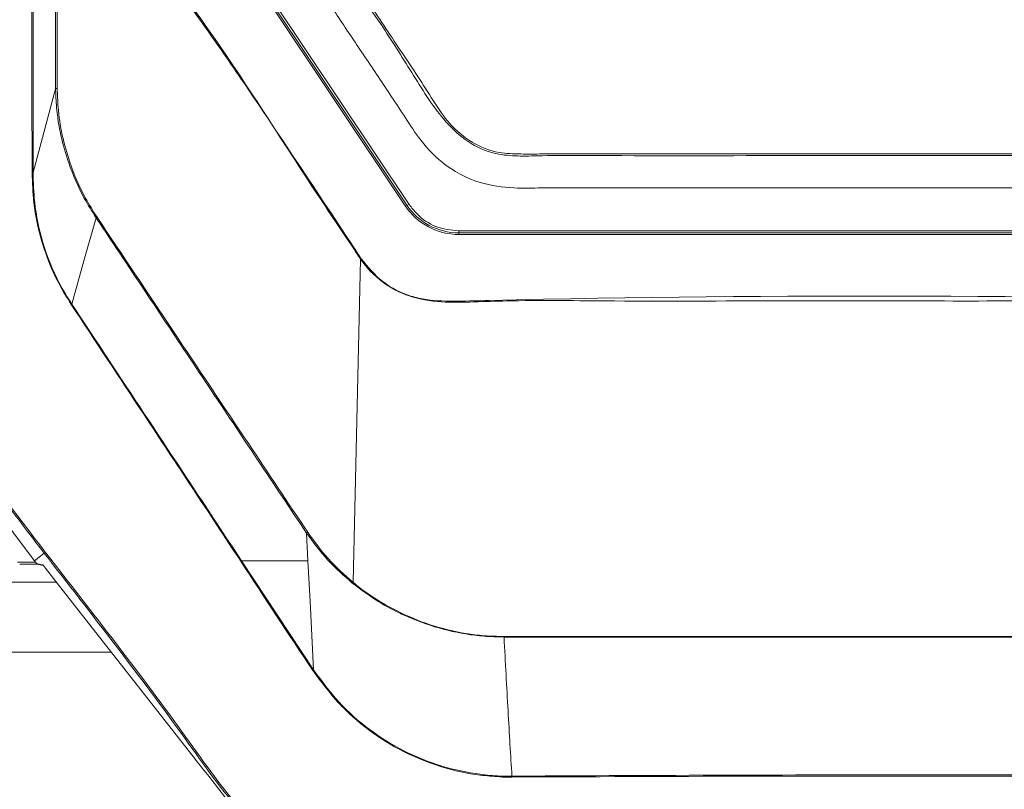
# Model space of a CAD drawing. Header units: millimetres. Extents: x 105 to 1419, y 95 to 961.
# Tile 15 of 43: x 189 to 272, y 525 to 590. Entities that reach past the tile are written whole.
import ezdxf

# ---------------------------------------------------------------- set-up
doc = ezdxf.new("R2010")
doc.units = ezdxf.units.MM
doc.header["$LTSCALE"] = 5

msp = doc.modelspace()

# ---------------------------------------------------------------- linework, layer by layer
at = {"color": 7, "linetype": 'Continuous', "lineweight": 15}
for p, q in [((221.382, 573.886), (207.335, 594.923)), ((207.459, 594.998), (221.506, 573.961)), ((221.725, 574.001), (207.677, 595.038)), ((191.921, 583.766), (190.042, 576.701)), ((221.506, 573.961), (221.725, 574.001)), ((225.885, 571.621), (225.885, 571.778)), ((314.111, 571.778), (225.885, 571.778)), ((225.885, 571.621), (225.885, 571.48)), ((225.885, 571.621), (314.111, 571.621)), ((314.111, 571.48), (225.885, 571.48)), ((217.622, 569.407), (216.983, 542.181)), ((190.14, 543.992), (179.354, 558.35)), ((213.068, 546.317), (213.188, 543.992)), ((190.972, 544.618), (190.14, 543.992)), ((188.721, 543.859), (190.24, 543.859)), ((190.401, 543.709), (188.906, 543.709)), ((190.14, 543.992), (190.24, 543.859)), ((190.388, 543.712), (190.885, 543.602)), ((207.587, 543.992), (213.662, 534.788)), ((229.704, 537.604), (229.704, 537.563)), ((182.998, 536.292), (196.617, 536.292))]:
    msp.add_line(p, q, dxfattribs=at)
at = {"color": 106, "linetype": 'Continuous', "lineweight": 15}
msp.add_line((191.991, 542.192), (179.998, 542.192), dxfattribs=at)
at = {"color": 7, "linetype": 'Continuous', "lineweight": 15, "flags": 128}
for points in [[(195.34, 572.886), (194.322, 569.257), (193.296, 565.601)], [(190.307, 543.767), (190.309, 543.767), (190.333, 543.762), (190.427, 543.741), (190.803, 543.657), (190.85, 543.647)], [(190.85, 543.647), (190.898, 543.586), (191.07, 543.367), (191.759, 542.488), (194.515, 538.972), (203.722, 527.232)], [(213.188, 543.992), (213.364, 540.574), (213.662, 534.786)]]:
    msp.add_lwpolyline(points, dxfattribs=at)
at = {"color": 7, "linetype": 'Continuous', "lineweight": 15}
for centre, radius, start, end in [((221.947, 573.094), 0.973, 116.97147, 125.49495), ((225.884, 576.886), 5.265, 213.75189, 270.0147), ((225.884, 576.894), 5.414, 213.752, 270.01462), ((219.338, 566.936), 3.008, 123.63194, 124.77978), ((191.236, 544.44), 0.318, 122.72163, 145.96226), ((208.521, 542.474), 1.783, 121.59084, 123.98052), ((216.236, 542.739), 0.933, 317.56382, 323.24718)]:
    msp.add_arc(centre, radius, start, end, dxfattribs=at)
for points, knots in [([(209.998, 807.264), (209.998, 767.933), (209.998, 711.296), (209.998, 647.043), (209.998, 621.126), (209.998, 611.516), (209.998, 608.525), (209.998, 605.531), (209.997, 602.531), (210.001, 599.485), (211.248, 596.25), (213.474, 593.286), (215.643, 589.93), (217.859, 586.642), (219.712, 583.839), (221.286, 581.52), (222.564, 579.464), (224.551, 577.275), (227.403, 575.756), (230.357, 575.34), (232.853, 575.42), (235.134, 575.401), (240.531, 575.411), (248.988, 575.402), (260.582, 575.406), (272.191, 575.403), (283.917, 575.41), (295.834, 575.384), (304.768, 575.457), (311.122, 575.359), (314.49, 576.571), (317.076, 578.882), (318.593, 581.354), (319.978, 583.387), (321.273, 585.338), (322.608, 587.335), (323.991, 589.412), (325.451, 591.589), (326.912, 593.822), (328.552, 596.107), (329.885, 598.867), (330.876, 626.155), (329.328, 695.207), (329.738, 763.725), (329.998, 807.264)], [0, 0, 0, 0, 0.210693, 0.303394, 0.344186, 0.349529, 0.354871, 0.360213, 0.365556, 0.370983, 0.376371, 0.383753, 0.390783, 0.397775, 0.404988, 0.40878, 0.412789, 0.417945, 0.424439, 0.429606, 0.433738, 0.437806, 0.441821, 0.462638, 0.483084, 0.503898, 0.524796, 0.545874, 0.567667, 0.572739, 0.579753, 0.586225, 0.590909, 0.595245, 0.599402, 0.603452, 0.60811, 0.612766, 0.617496, 0.622393, 0.627865, 0.633556, 0.767142, 1, 1, 1, 1]), ([(189.948, 576.691), (189.929, 587.383), (189.892, 608.767), (189.905, 641.447), (189.893, 669.077), (189.892, 697.156), (189.894, 725.07), (189.902, 763.373), (189.923, 790.501), (189.935, 806.522)], [0, 0, 0, 0, 0.1393312, 0.2786622, 0.4259811, 0.4996393, 0.6450082, 0.7903532, 1, 1, 1, 1]), ([(190.047, 806.52), (190.05, 790.497), (190.055, 763.367), (190.05, 725.065), (190.05, 697.152), (190.05, 669.073), (190.062, 641.446), (190.024, 608.771), (190.036, 587.391), (190.042, 576.701)], [0, 0, 0, 0, 0.209656, 0.355007, 0.500381, 0.574042, 0.721366, 0.860683, 1, 1, 1, 1]), ([(191.921, 583.766), (191.921, 583.766), (191.921, 584.008), (191.905, 587.072), (191.913, 595.78), (191.893, 615.534), (191.907, 643.753), (191.909, 677.615), (191.911, 705.832), (191.909, 731.227), (191.907, 753.8), (191.903, 776.372), (191.901, 794.005), (191.904, 803.174), (191.905, 806.7)], [0, 0, 0, 0, 0, 0.003252, 0.041223, 0.117166, 0.269053, 0.420939, 0.572826, 0.648769, 0.762684, 0.876599, 0.952542, 1, 1, 1, 1]), ([(192.085, 806.697), (192.096, 797.096), (192.115, 779.463), (192.128, 753.365), (192.134, 731.224), (192.137, 705.829), (192.136, 677.612), (192.124, 643.751), (192.108, 615.533), (192.076, 595.54), (192.07, 586.833), (192.068, 583.77)], [0, 0, 0, 0, 0.129211, 0.237307, 0.351226, 0.427171, 0.579062, 0.730954, 0.882845, 0.95879, 1, 1, 1, 1]), ([(327.454, 806.759), (327.442, 791.642), (327.418, 761.409), (327.431, 716.008), (327.319, 670.569), (327.649, 634.099), (327.193, 611.595), (327.553, 603.21), (327.474, 600.186), (326.452, 597.7), (325.136, 595.778), (322.327, 591.824), (319.143, 587.052), (316.103, 582.123), (313.933, 579.517), (311.611, 578.297), (306.386, 577.875), (295.042, 578.332), (277.459, 578.069), (257.819, 578.18), (242.984, 578.078), (234.555, 578.167), (231.107, 578.067), (229.041, 578.18), (226.857, 579.006), (224.387, 581.198), (222.235, 584.63), (219.564, 588.951), (216.437, 593.315), (213.692, 597.073), (212.297, 601.232), (212.442, 605.362), (212.913, 621.366), (212.443, 649.051), (212.63, 688.204), (212.574, 727.746), (212.571, 767.268), (212.552, 793.595), (212.542, 806.759)], [0, 0, 0, 0, 0.082469, 0.164937, 0.247406, 0.329874, 0.363611, 0.369672, 0.375674, 0.379842, 0.38409, 0.388344, 0.406253, 0.415289, 0.419902, 0.424528, 0.429085, 0.448203, 0.486447, 0.52469, 0.555112, 0.567209, 0.570564, 0.573901, 0.578426, 0.582953, 0.591628, 0.600328, 0.610631, 0.620907, 0.625421, 0.634229, 0.643078, 0.712831, 0.784598, 0.856365, 0.928182, 1, 1, 1, 1]), ([(212.684, 806.77), (212.693, 793.607), (212.711, 767.279), (212.73, 727.754), (212.721, 688.216), (212.78, 649.034), (212.614, 621.424), (212.753, 606.169), (212.652, 602.94), (212.664, 600.491), (213.496, 598.017), (215.034, 595.786), (217.206, 592.703), (219.614, 588.989), (222.033, 585.459), (223.729, 582.766), (225.062, 580.747), (226.937, 579.148), (229.072, 578.313), (231.117, 578.25), (234.553, 578.281), (242.981, 578.263), (257.816, 578.313), (277.459, 578.224), (295.044, 578.48), (306.375, 578.026), (311.569, 578.442), (313.845, 579.639), (315.993, 582.219), (319.013, 587.143), (322.471, 592.169), (325.272, 596.332), (326.52, 598.274), (327.169, 599.878), (327.308, 601.562), (327.264, 603.763), (327.309, 611.623), (327.233, 634.077), (327.274, 670.58), (327.262, 716.009), (327.282, 761.417), (327.301, 791.651), (327.311, 806.77)], [0, 0, 0, 0, 0.071874, 0.14376, 0.215583, 0.287419, 0.357232, 0.366043, 0.370461, 0.37486, 0.379286, 0.38442, 0.389567, 0.399852, 0.408528, 0.412874, 0.417209, 0.421647, 0.426086, 0.429388, 0.432729, 0.444836, 0.475287, 0.513561, 0.551847, 0.570983, 0.575461, 0.579998, 0.584525, 0.593569, 0.611495, 0.617739, 0.620915, 0.624066, 0.627042, 0.630039, 0.636072, 0.669839, 0.75237, 0.834919, 0.91745, 1, 1, 1, 1]), ([(200.052, 805.781), (200.052, 805.681), (200.052, 805.182), (200.052, 803.085), (200.052, 794.699), (200.047, 761.154), (200.131, 702.498), (199.855, 644.981), (200.146, 611.211), (199.947, 602.48), (199.742, 597.968), (201.233, 593.442), (204.225, 589.447), (209.887, 581.217), (214.324, 574.505), (217.672, 569.441)], [0, 0, 0, 0, 0.0012403, 0.0062009, 0.0260436, 0.1054143, 0.4228969, 0.7544879, 0.8203545, 0.8418606, 0.8632993, 0.8757226, 0.9001819, 0.9246845, 1, 1, 1, 1]), ([(217.672, 569.441), (218.238, 568.751), (219.37, 567.371), (221.413, 566.359), (223.572, 565.87), (225.797, 565.848), (251.927, 566.544), (279.698, 566.243), (308.933, 565.811), (313.999, 565.731), (317.5, 566.048), (319.437, 566.656), (321.769, 568.481), (323.66, 571.046), (325.452, 573.955), (329.53, 580.463), (333.682, 586.731), (337.942, 592.664), (339.177, 594.609), (340.169, 597.662), (340.669, 601.819), (340.614, 607.535), (340.128, 613.26), (339.188, 641.501), (340.441, 705.688), (340.132, 767.941), (339.944, 805.781)], [0, 0, 0, 0, 0.007613, 0.0152242, 0.0190093, 0.0266047, 0.0342304, 0.2440015, 0.2648771, 0.2857322, 0.2874505, 0.2951005, 0.3027508, 0.3125214, 0.3223529, 0.3321867, 0.37862, 0.3869282, 0.3951792, 0.3982411, 0.4144884, 0.4308855, 0.4474514, 0.4639305, 0.6741563, 1, 1, 1, 1]), ([(217.622, 569.407), (217.566, 569.49), (217.289, 569.905), (216.125, 571.65), (211.437, 578.61), (206.465, 586.713), (201.039, 593.841), (200.053, 596.572), (199.956, 597.89), (199.956, 598.199), (199.956, 598.199)], [0, 0, 0, 0, 0.008816, 0.044081, 0.185141, 0.749382, 0.883559, 0.97271, 0.999998, 1, 1, 1, 1]), ([(340.039, 598.199), (340.039, 598.199), (340.039, 597.52), (339.799, 595.825), (338.527, 593.385), (337.226, 591.655), (336.282, 590.233), (334.682, 587.845), (331.253, 582.655), (327.228, 576.873), (324.007, 571.595), (321.985, 568.571), (319.453, 566.619), (317.033, 565.88), (314.758, 565.837), (300.716, 566.167), (279.731, 565.792), (254.884, 565.921), (239.978, 565.833), (231.75, 565.963), (227.169, 565.794), (224.416, 565.719), (221.738, 566.145), (219.347, 567.386), (218.129, 568.674), (217.622, 569.407), (217.622, 569.407)], [0, 0, 0, 0, 0, 0.014451, 0.035902, 0.057673, 0.060586, 0.072239, 0.118848, 0.193015, 0.221959, 0.25072, 0.269747, 0.288754, 0.303336, 0.317968, 0.587533, 0.749252, 0.846273, 0.904478, 0.924118, 0.943733, 0.963015, 0.981049, 1, 1, 1, 1, 1]), ([(192.068, 583.77), (192.04, 583.77), (192.009, 583.769), (191.958, 583.768), (191.937, 583.767), (191.921, 583.767)], [0, 0, 0, 0, 0.591405, 0.671003, 1, 1, 1, 1]), ([(191.921, 583.767), (191.921, 583.767), (191.921, 583.767), (191.921, 583.767), (191.921, 583.766)], [0, 0, 0, 0, 0.497527, 1, 1, 1, 1]), ([(195.34, 572.886), (194.998, 573.426), (194.073, 574.892), (192.761, 577.963), (192.038, 581.128), (191.944, 583.243), (191.921, 583.767)], [0, 0, 0, 0, 0.166064, 0.449988, 0.863711, 1, 1, 1, 1]), ([(192.068, 583.77), (192.086, 583.249), (192.157, 581.146), (192.863, 577.995), (194.161, 574.936), (195.079, 573.477), (195.418, 572.938)], [0, 0, 0, 0, 0.136148, 0.549732, 0.833803, 1, 1, 1, 1]), ([(190.038, 576.692), (190.023, 576.692), (190, 576.692), (189.969, 576.692), (189.954, 576.691), (189.948, 576.691)], [0, 0, 0, 0, 0.499223, 0.801027, 1, 1, 1, 1]), ([(193.252, 565.573), (192.887, 566.165), (191.876, 567.802), (190.743, 570.691), (190.047, 573.859), (189.977, 575.854), (189.948, 576.691)], [0, 0, 0, 0, 0.1778894, 0.492135, 0.786901, 1, 1, 1, 1]), ([(190.042, 576.701), (190.042, 576.7), (190.042, 576.698), (190.041, 576.696), (190.04, 576.694), (190.039, 576.693), (190.038, 576.692), (190.038, 576.692), (190.038, 576.692)], [0, 0, 0, 0, 0.322338, 0.543451, 0.75325, 0.846291, 0.941032, 1, 1, 1, 1]), ([(190.038, 576.692), (190.038, 576.689), (190.055, 575.856), (190.115, 573.865), (190.794, 570.706), (191.924, 567.825), (192.932, 566.192), (193.296, 565.601)], [0, 0, 0, 0, 0.000706, 0.212998, 0.507726, 0.822031, 1, 1, 1, 1]), ([(225.885, 571.778), (225.232, 571.853), (223.927, 572.005), (222.515, 572.961), (221.923, 573.739), (221.725, 574.001)], [0, 0, 0, 0, 0.399188, 0.798375, 1, 1, 1, 1]), ([(195.341, 572.887), (195.34, 572.887), (195.34, 572.887), (195.34, 572.886), (195.34, 572.886), (195.34, 572.886)], [0, 0, 0, 0, 0.394778, 0.917365, 1, 1, 1, 1]), ([(195.418, 572.938), (195.414, 572.935), (195.402, 572.927), (195.376, 572.91), (195.354, 572.896), (195.341, 572.887)], [0, 0, 0, 0, 0.171584, 0.491368, 1, 1, 1, 1]), ([(213.068, 546.317), (210.315, 550.441), (204.809, 558.691), (198.901, 567.548), (195.745, 572.281), (195.341, 572.887)], [0, 0, 0, 0, 0.465762, 0.931524, 1, 1, 1, 1]), ([(195.418, 572.938), (199.677, 566.569), (205.596, 557.719), (211.511, 548.867), (213.169, 546.385)], [0, 0, 0, 0, 0.719642, 1, 1, 1, 1]), ([(193.296, 565.601), (193.287, 565.595), (193.272, 565.586), (193.258, 565.577), (193.252, 565.573)], [0, 0, 0, 0, 0.594067, 1, 1, 1, 1]), ([(207.524, 543.952), (204.8, 548.082), (200.04, 555.297), (195.285, 562.495), (193.252, 565.573)], [0, 0, 0, 0, 0.572521, 1, 1, 1, 1]), ([(193.296, 565.601), (193.296, 565.601), (193.296, 565.601), (193.296, 565.601), (193.296, 565.601), (193.296, 565.601)], [0, 0, 0, 0, 0.462262, 0.847258, 1, 1, 1, 1]), ([(193.296, 565.6), (195.332, 562.526), (200.095, 555.332), (204.859, 548.121), (207.587, 543.992)], [0, 0, 0, 0, 0.427457, 1, 1, 1, 1]), ([(190.972, 544.618), (187.25, 549.508), (183.528, 554.4), (179.813, 559.273), (179.813, 559.274)], [0, 0, 0, 0, 0.999849, 1, 1, 1, 1]), ([(179.857, 559.421), (179.917, 559.342), (180.218, 558.948), (181.48, 557.293), (185.154, 552.472), (188.59, 547.957), (191.064, 544.707)], [0, 0, 0, 0, 0.016098, 0.080488, 0.338049, 1, 1, 1, 1]), ([(213.169, 546.385), (213.161, 546.379), (213.144, 546.368), (213.118, 546.35), (213.092, 546.333), (213.076, 546.323), (213.068, 546.318)], [0, 0, 0, 0, 0.249983, 0.499964, 0.749964, 1, 1, 1, 1]), ([(216.924, 542.109), (216.215, 542.729), (214.781, 543.984), (213.643, 545.534), (213.068, 546.318)], [0, 0, 0, 0, 0.4943109, 1, 1, 1, 1]), ([(213.169, 546.385), (213.725, 545.622), (214.852, 544.076), (216.249, 542.808), (216.983, 542.181), (216.983, 542.181)], [0, 0, 0, 0, 0.4939198, 0.9999897, 1, 1, 1, 1]), ([(349.024, 544.618), (347.197, 542.238), (341.721, 535.104), (336.087, 527.074), (331.133, 521.285), (329.226, 519.83), (327.112, 518.718), (324.23, 517.814), (320.588, 517.382), (316.284, 517.385), (311.972, 517.662), (302.976, 517.953), (289.268, 517.805), (270.84, 517.916), (252.409, 517.812), (238.58, 517.953), (229.348, 517.665), (224.684, 517.371), (220.028, 517.352), (216.183, 517.739), (213.238, 518.577), (211.194, 519.579), (209.32, 520.885), (206.393, 523.967), (200.659, 532.201), (194.982, 539.478), (190.972, 544.618)], [0, 0, 0, 0, 0.049323, 0.147913, 0.160974, 0.174033, 0.187075, 0.200121, 0.223561, 0.247152, 0.270917, 0.294596, 0.394954, 0.495411, 0.595868, 0.696226, 0.721826, 0.747506, 0.773028, 0.798411, 0.810836, 0.823262, 0.835733, 0.848193, 0.892794, 1, 1, 1, 1]), ([(191.064, 544.707), (195.075, 539.568), (200.753, 532.292), (206.482, 524.065), (209.396, 520.997), (211.251, 519.706), (213.273, 518.715), (216.2, 517.883), (220.033, 517.498), (224.683, 517.518), (229.341, 517.813), (238.572, 518.101), (252.403, 517.96), (270.84, 518.064), (289.275, 517.953), (302.985, 518.102), (311.978, 517.81), (316.284, 517.532), (320.581, 517.528), (324.21, 517.957), (327.073, 518.854), (329.165, 519.955), (331.052, 521.394), (335.997, 527.169), (341.627, 535.194), (347.105, 542.328), (348.932, 544.707)], [0, 0, 0, 0, 0.1073523, 0.1519806, 0.1643194, 0.1766684, 0.1889797, 0.2012908, 0.2266705, 0.2521898, 0.277868, 0.3034655, 0.4039814, 0.5045964, 0.6052114, 0.7057273, 0.7293959, 0.7531511, 0.776732, 0.8001617, 0.8130883, 0.8260119, 0.8389488, 0.8518878, 0.950609, 1, 1, 1, 1]), ([(190.24, 543.859), (190.255, 543.839), (190.279, 543.806), (190.3, 543.778), (190.307, 543.767)], [0, 0, 0, 0, 0.638651, 1, 1, 1, 1]), ([(190.389, 543.715), (190.374, 543.718), (190.343, 543.725), (190.319, 543.753), (190.307, 543.767)], [0, 0, 0, 0, 0.489473, 1, 1, 1, 1]), ([(213.597, 534.742), (213.597, 534.743), (211.556, 537.805), (209.54, 540.879), (207.524, 543.952)], [0, 0, 0, 0, 0.000323, 1, 1, 1, 1]), ([(213.188, 543.992), (212.284, 543.992), (210.435, 543.992), (208.551, 543.992), (207.587, 543.992)], [0, 0, 0, 0, 0.48841, 1, 1, 1, 1]), ([(229.704, 537.563), (229.143, 537.577), (227.55, 537.617), (224.947, 538.053), (222.599, 538.812), (220.571, 539.72), (218.815, 540.667), (217.554, 541.629), (216.924, 542.109)], [0, 0, 0, 0, 0.121542, 0.34511, 0.568763, 0.653912, 0.82704, 1, 1, 1, 1]), ([(216.983, 542.181), (216.983, 542.181), (217.736, 541.537), (219.347, 540.41), (222.05, 539.052), (224.957, 538.098), (227.554, 537.657), (229.144, 537.618), (229.704, 537.605)], [0, 0, 0, 0, 0.0000043, 0.2152571, 0.4308096, 0.6546127, 0.8783268, 1, 1, 1, 1]), ([(229.704, 537.604), (239.808, 537.609), (254.963, 537.615), (280.221, 537.615), (296.98, 537.611), (308.687, 537.605), (310.291, 537.604)], [0, 0, 0, 0, 0.376115, 0.564173, 0.940288, 1, 1, 1, 1]), ([(310.292, 537.563), (310.192, 537.563), (309.692, 537.562), (307.592, 537.561), (295.984, 537.556), (279.725, 537.552), (254.963, 537.553), (239.808, 537.559), (229.704, 537.563)], [0, 0, 0, 0, 0.003723, 0.018613, 0.078176, 0.435829, 0.623886, 1, 1, 1, 1]), ([(230.373, 525.842), (230.317, 526.719), (230.205, 528.484), (230.038, 531.365), (229.87, 534.398), (229.76, 536.501), (229.704, 537.563)], [0, 0, 0, 0, 0.243861, 0.490712, 0.742945, 1, 1, 1, 1]), ([(213.662, 534.784), (213.651, 534.777), (213.63, 534.764), (213.608, 534.749), (213.597, 534.741)], [0, 0, 0, 0, 0.500001, 1, 1, 1, 1]), ([(230.374, 525.763), (230.348, 525.761), (230.007, 525.725), (229.108, 525.807), (227.137, 525.934), (224.373, 526.551), (221.197, 527.825), (218.252, 529.651), (215.656, 531.961), (214.283, 533.814), (213.597, 534.741)], [0, 0, 0, 0, 0.003913, 0.051997, 0.135704, 0.303558, 0.477868, 0.652182, 0.826001, 1, 1, 1, 1]), ([(213.662, 534.784), (214.344, 533.859), (215.708, 532.01), (218.293, 529.704), (221.229, 527.887), (224.395, 526.608), (227.148, 526.024), (229.139, 525.835), (230.032, 525.838), (230.373, 525.84)], [0, 0, 0, 0, 0.174022, 0.34786, 0.5222, 0.696543, 0.864429, 0.948164, 1, 1, 1, 1]), ([(203.722, 527.232), (204.477, 526.279), (205.614, 524.845), (207.124, 522.841), (208.449, 521.304), (210.15, 519.918), (212.211, 518.712), (214.555, 517.807), (216.251, 517.571), (217.113, 517.45)], [0, 0, 0, 0, 0.220739, 0.332316, 0.443589, 0.574115, 0.708461, 0.851769, 1, 1, 1, 1]), ([(230.369, 525.841), (230.37, 525.826), (230.371, 525.803), (230.373, 525.776), (230.374, 525.765), (230.374, 525.763)], [0, 0, 0, 0, 0.618446, 0.929224, 1, 1, 1, 1]), ([(230.373, 525.844), (230.373, 525.844), (231.615, 525.844), (238.802, 525.883), (252.024, 525.945), (269.063, 525.945), (285.168, 525.937), (298.393, 525.918), (306.51, 525.844), (309.623, 525.844), (309.623, 525.844)], [0, 0, 0, 0, 0.000001, 0.04696, 0.273477, 0.499994, 0.691164, 0.882333, 0.999999, 1, 1, 1, 1]), ([(309.626, 525.763), (306.525, 525.778), (298.389, 525.815), (285.174, 525.849), (268.454, 525.847), (250.159, 525.848), (236.974, 525.791), (230.374, 525.763)], [0, 0, 0, 0, 0.117684, 0.308734, 0.500039, 0.749736, 1, 1, 1, 1])]:
    msp.add_open_spline(points, degree=3, knots=knots, dxfattribs=at)

doc.saveas('drawing.dxf')
